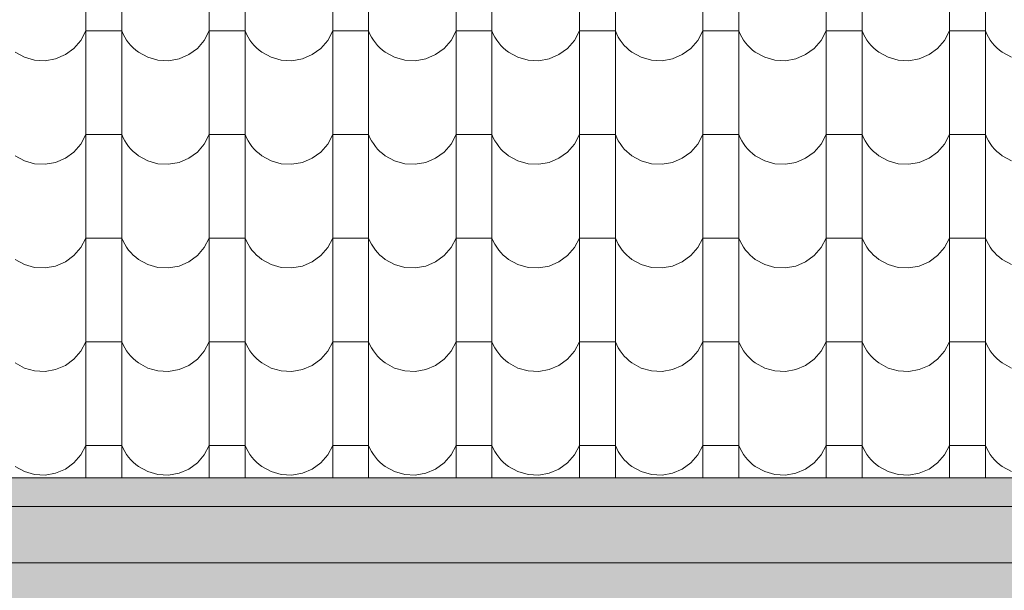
# Model space of a CAD drawing. Extents: x -547885 to -186295, y -25370 to 156194.
# Tile 242 of 256: x -363113 to -361796, y -18253 to -17490. Entities that reach past the tile are written whole.
import ezdxf

# ---------------------------------------------------------------- set-up
doc = ezdxf.new("R2010")
doc.units = 0
doc.header["$MEASUREMENT"] = 0
doc.linetypes.add('Dashed', pattern=[564.444447, 282.222223, -282.222223])
for name, color, linetype, lineweight, true_color in [('arch wypelnienia_Nr_Pióra__102', 7, 'Continuous', 9, 0xb4b4b4), ('arch wypelnienia_Nr_Pióra__2', 7, 'Continuous', 13, 0x7f7f7f), ('arch wypelnienia_Nr_Pióra__81', 7, 'Continuous', 13, 0x6a6a6a)]:
    doc.layers.add(name, color=color, linetype=linetype, lineweight=lineweight, true_color=true_color)
doc.layers.add('INWENT KONST. DREWNIANA_Nr_Pióra__21', color=7, linetype='Continuous', lineweight=9)
doc.layers.add('INWENT RURY SPUSTOWE_Nr_Pióra__21', color=7, linetype='Continuous', lineweight=9)

# ---------------------------------------------------------------- blocks, each defined once
blk = doc.blocks.new('*X1053')
at = {"layer": 'arch wypelnienia_Nr_Pióra__102', "linetype": 'Continuous'}
for p, q in [((-363024, -17451), (-363024, -17589.5)), ((-362976, -17451), (-362976, -17589.5)), ((-362859, -17451), (-362859, -17589.5)), ((-362811, -17451), (-362811, -17589.5)), ((-362694, -17451), (-362694, -17589.5)), ((-362646, -17451), (-362646, -17589.5)), ((-362529, -17451), (-362529, -17589.5)), ((-362481, -17451), (-362481, -17589.5)), ((-362364, -17451), (-362364, -17589.5)), ((-362316, -17451), (-362316, -17589.5)), ((-362199, -17451), (-362199, -17589.5)), ((-362151, -17451), (-362151, -17589.5)), ((-362034, -17451), (-362034, -17589.5)), ((-361986, -17451), (-361986, -17589.5)), ((-361869, -17451), (-361869, -17589.5)), ((-361821, -17451), (-361821, -17589.5)), ((-363030.7, -17517.6), (-363024, -17505)), ((-363000, -17505), (-363024, -17505)), ((-362976, -17505), (-363000, -17505)), ((-362976, -17505), (-362974.2, -17509.2)), ((-362974.2, -17509.2), (-362972, -17513.2)), ((-362865.7, -17517.6), (-362859, -17505)), ((-362835, -17505), (-362859, -17505)), ((-362811, -17505), (-362835, -17505)), ((-362811, -17505), (-362809.2, -17509.2)), ((-362809.2, -17509.2), (-362807, -17513.2)), ((-362700.7, -17517.6), (-362694, -17505)), ((-362670, -17505), (-362694, -17505)), ((-362646, -17505), (-362670, -17505)), ((-362646, -17505), (-362644.2, -17509.2)), ((-362644.2, -17509.2), (-362642, -17513.2)), ((-362535.7, -17517.6), (-362529, -17505)), ((-362505, -17505), (-362529, -17505)), ((-362481, -17505), (-362505, -17505)), ((-362481, -17505), (-362479.2, -17509.2)), ((-362479.2, -17509.2), (-362477, -17513.2)), ((-362370.7, -17517.6), (-362364, -17505)), ((-362340, -17505), (-362364, -17505)), ((-362316, -17505), (-362340, -17505)), ((-362316, -17505), (-362314.2, -17509.2)), ((-362314.2, -17509.2), (-362312, -17513.2)), ((-362205.7, -17517.6), (-362199, -17505)), ((-362175, -17505), (-362199, -17505)), ((-362151, -17505), (-362175, -17505)), ((-362151, -17505), (-362149.2, -17509.2)), ((-362149.2, -17509.2), (-362147, -17513.2)), ((-362040.7, -17517.6), (-362034, -17505)), ((-362010, -17505), (-362034, -17505)), ((-361986, -17505), (-362010, -17505)), ((-361986, -17505), (-361984.2, -17509.2)), ((-361984.2, -17509.2), (-361982, -17513.2)), ((-361875.7, -17517.6), (-361869, -17505)), ((-361845, -17505), (-361869, -17505)), ((-361821, -17505), (-361845, -17505)), ((-361821, -17505), (-361819.2, -17509.2)), ((-361819.2, -17509.2), (-361817, -17513.2)), ((-363040, -17528.3), (-363030.7, -17517.6)), ((-362972, -17513.2), (-362969.6, -17517.1)), ((-362969.6, -17517.1), (-362966.9, -17520.8)), ((-362966.9, -17520.8), (-362964, -17524.3)), ((-362964, -17524.3), (-362960.8, -17527.5)), ((-362875, -17528.3), (-362865.7, -17517.6)), ((-362807, -17513.2), (-362804.6, -17517.1)), ((-362804.6, -17517.1), (-362801.9, -17520.8)), ((-362801.9, -17520.8), (-362799, -17524.3)), ((-362799, -17524.3), (-362795.8, -17527.5)), ((-362710, -17528.3), (-362700.7, -17517.6)), ((-362642, -17513.2), (-362639.6, -17517.1)), ((-362639.6, -17517.1), (-362636.9, -17520.8)), ((-362636.9, -17520.8), (-362634, -17524.3)), ((-362634, -17524.3), (-362630.8, -17527.5)), ((-362545, -17528.3), (-362535.7, -17517.6)), ((-362477, -17513.2), (-362474.6, -17517.1)), ((-362474.6, -17517.1), (-362471.9, -17520.8)), ((-362471.9, -17520.8), (-362469, -17524.3)), ((-362469, -17524.3), (-362465.8, -17527.5)), ((-362380, -17528.3), (-362370.7, -17517.6)), ((-362312, -17513.2), (-362309.6, -17517.1)), ((-362309.6, -17517.1), (-362306.9, -17520.8)), ((-362306.9, -17520.8), (-362304, -17524.3)), ((-362304, -17524.3), (-362300.8, -17527.5)), ((-362215, -17528.3), (-362205.7, -17517.6)), ((-362147, -17513.2), (-362144.6, -17517.1)), ((-362144.6, -17517.1), (-362141.9, -17520.8)), ((-362141.9, -17520.8), (-362139, -17524.3)), ((-362139, -17524.3), (-362135.8, -17527.5)), ((-362050, -17528.3), (-362040.7, -17517.6)), ((-361982, -17513.2), (-361979.6, -17517.1)), ((-361979.6, -17517.1), (-361976.9, -17520.8)), ((-361976.9, -17520.8), (-361974, -17524.3)), ((-361974, -17524.3), (-361970.8, -17527.5)), ((-361885, -17528.3), (-361875.7, -17517.6)), ((-361817, -17513.2), (-361814.6, -17517.1)), ((-361814.6, -17517.1), (-361811.9, -17520.8)), ((-361811.9, -17520.8), (-361809, -17524.3)), ((-361809, -17524.3), (-361805.8, -17527.5)), ((-363118.8, -17533.3), (-363106.3, -17540.1)), ((-363064.5, -17542.2), (-363051.5, -17536.6)), ((-363051.5, -17536.6), (-363040, -17528.3)), ((-362960.8, -17527.5), (-362957.4, -17530.5)), ((-362957.4, -17530.5), (-362953.8, -17533.3)), ((-362953.8, -17533.3), (-362941.3, -17540.1)), ((-362899.5, -17542.2), (-362886.5, -17536.6)), ((-362886.5, -17536.6), (-362875, -17528.3)), ((-362795.8, -17527.5), (-362792.4, -17530.5)), ((-362792.4, -17530.5), (-362788.8, -17533.3)), ((-362788.8, -17533.3), (-362776.3, -17540.1)), ((-362734.5, -17542.2), (-362721.5, -17536.6)), ((-362721.5, -17536.6), (-362710, -17528.3)), ((-362630.8, -17527.5), (-362627.4, -17530.5)), ((-362627.4, -17530.5), (-362623.8, -17533.3)), ((-362623.8, -17533.3), (-362611.3, -17540.1)), ((-362569.5, -17542.2), (-362556.5, -17536.6)), ((-362556.5, -17536.6), (-362545, -17528.3)), ((-362465.8, -17527.5), (-362462.4, -17530.5)), ((-362462.4, -17530.5), (-362458.8, -17533.3)), ((-362458.8, -17533.3), (-362446.3, -17540.1)), ((-362404.5, -17542.2), (-362391.5, -17536.6)), ((-362391.5, -17536.6), (-362380, -17528.3)), ((-362300.8, -17527.5), (-362297.4, -17530.5)), ((-362297.4, -17530.5), (-362293.8, -17533.3)), ((-362293.8, -17533.3), (-362281.3, -17540.1)), ((-362239.5, -17542.2), (-362226.5, -17536.6)), ((-362226.5, -17536.6), (-362215, -17528.3)), ((-362135.8, -17527.5), (-362132.4, -17530.5)), ((-362132.4, -17530.5), (-362128.8, -17533.3)), ((-362128.8, -17533.3), (-362116.3, -17540.1)), ((-362074.5, -17542.2), (-362061.5, -17536.6)), ((-362061.5, -17536.6), (-362050, -17528.3)), ((-361970.8, -17527.5), (-361967.4, -17530.5)), ((-361967.4, -17530.5), (-361963.8, -17533.3)), ((-361963.8, -17533.3), (-361951.3, -17540.1)), ((-361909.5, -17542.2), (-361896.5, -17536.6)), ((-361896.5, -17536.6), (-361885, -17528.3)), ((-361805.8, -17527.5), (-361802.4, -17530.5)), ((-361802.4, -17530.5), (-361798.8, -17533.3)), ((-361798.8, -17533.3), (-361786.3, -17540.1)), ((-363106.3, -17540.1), (-363092.7, -17544)), ((-363092.7, -17544), (-363078.5, -17544.7)), ((-363078.5, -17544.7), (-363064.5, -17542.2)), ((-362941.3, -17540.1), (-362927.7, -17544)), ((-362927.7, -17544), (-362913.5, -17544.7)), ((-362913.5, -17544.7), (-362899.5, -17542.2)), ((-362776.3, -17540.1), (-362762.7, -17544)), ((-362762.7, -17544), (-362748.5, -17544.7)), ((-362748.5, -17544.7), (-362734.5, -17542.2)), ((-362611.3, -17540.1), (-362597.7, -17544)), ((-362597.7, -17544), (-362583.5, -17544.7)), ((-362583.5, -17544.7), (-362569.5, -17542.2)), ((-362446.3, -17540.1), (-362432.7, -17544)), ((-362432.7, -17544), (-362418.5, -17544.7)), ((-362418.5, -17544.7), (-362404.5, -17542.2)), ((-362281.3, -17540.1), (-362267.7, -17544)), ((-362267.7, -17544), (-362253.5, -17544.7)), ((-362253.5, -17544.7), (-362239.5, -17542.2)), ((-362116.3, -17540.1), (-362102.7, -17544)), ((-362102.7, -17544), (-362088.5, -17544.7)), ((-362088.5, -17544.7), (-362074.5, -17542.2)), ((-361951.3, -17540.1), (-361937.7, -17544)), ((-361937.7, -17544), (-361923.5, -17544.7)), ((-361923.5, -17544.7), (-361909.5, -17542.2)), ((-363024, -17589.5), (-363024, -17728)), ((-362976, -17589.5), (-362976, -17728)), ((-362859, -17589.5), (-362859, -17728)), ((-362811, -17589.5), (-362811, -17728)), ((-362694, -17589.5), (-362694, -17728)), ((-362646, -17589.5), (-362646, -17728)), ((-362529, -17589.5), (-362529, -17728)), ((-362481, -17589.5), (-362481, -17728)), ((-362364, -17589.5), (-362364, -17728)), ((-362316, -17589.5), (-362316, -17728)), ((-362199, -17589.5), (-362199, -17728)), ((-362151, -17589.5), (-362151, -17728)), ((-362034, -17589.5), (-362034, -17728)), ((-361986, -17589.5), (-361986, -17728)), ((-361869, -17589.5), (-361869, -17728)), ((-361821, -17589.5), (-361821, -17728)), ((-363030.7, -17656.1), (-363024, -17643.5)), ((-363000, -17643.5), (-363024, -17643.5)), ((-362976, -17643.5), (-363000, -17643.5)), ((-362976, -17643.5), (-362974.2, -17647.7)), ((-362865.7, -17656.1), (-362859, -17643.5)), ((-362835, -17643.5), (-362859, -17643.5)), ((-362811, -17643.5), (-362835, -17643.5)), ((-362811, -17643.5), (-362809.2, -17647.7)), ((-362700.7, -17656.1), (-362694, -17643.5)), ((-362670, -17643.5), (-362694, -17643.5)), ((-362646, -17643.5), (-362670, -17643.5)), ((-362646, -17643.5), (-362644.2, -17647.7)), ((-362535.7, -17656.1), (-362529, -17643.5)), ((-362505, -17643.5), (-362529, -17643.5)), ((-362481, -17643.5), (-362505, -17643.5)), ((-362481, -17643.5), (-362479.2, -17647.7)), ((-362370.7, -17656.1), (-362364, -17643.5)), ((-362340, -17643.5), (-362364, -17643.5)), ((-362316, -17643.5), (-362340, -17643.5)), ((-362316, -17643.5), (-362314.2, -17647.7)), ((-362205.7, -17656.1), (-362199, -17643.5)), ((-362175, -17643.5), (-362199, -17643.5)), ((-362151, -17643.5), (-362175, -17643.5)), ((-362151, -17643.5), (-362149.2, -17647.7)), ((-362040.7, -17656.1), (-362034, -17643.5)), ((-362010, -17643.5), (-362034, -17643.5)), ((-361986, -17643.5), (-362010, -17643.5)), ((-361986, -17643.5), (-361984.2, -17647.7)), ((-361875.7, -17656.1), (-361869, -17643.5)), ((-361845, -17643.5), (-361869, -17643.5)), ((-361821, -17643.5), (-361845, -17643.5)), ((-361821, -17643.5), (-361819.2, -17647.7)), ((-363040, -17666.8), (-363030.7, -17656.1)), ((-362974.2, -17647.7), (-362972, -17651.7)), ((-362972, -17651.7), (-362969.6, -17655.6)), ((-362969.6, -17655.6), (-362966.9, -17659.3)), ((-362875, -17666.8), (-362865.7, -17656.1)), ((-362809.2, -17647.7), (-362807, -17651.7)), ((-362807, -17651.7), (-362804.6, -17655.6)), ((-362804.6, -17655.6), (-362801.9, -17659.3)), ((-362710, -17666.8), (-362700.7, -17656.1)), ((-362644.2, -17647.7), (-362642, -17651.7)), ((-362642, -17651.7), (-362639.6, -17655.6)), ((-362639.6, -17655.6), (-362636.9, -17659.3)), ((-362545, -17666.8), (-362535.7, -17656.1)), ((-362479.2, -17647.7), (-362477, -17651.7)), ((-362477, -17651.7), (-362474.6, -17655.6)), ((-362474.6, -17655.6), (-362471.9, -17659.3)), ((-362380, -17666.8), (-362370.7, -17656.1)), ((-362314.2, -17647.7), (-362312, -17651.7)), ((-362312, -17651.7), (-362309.6, -17655.6)), ((-362309.6, -17655.6), (-362306.9, -17659.3)), ((-362215, -17666.8), (-362205.7, -17656.1)), ((-362149.2, -17647.7), (-362147, -17651.7)), ((-362147, -17651.7), (-362144.6, -17655.6)), ((-362144.6, -17655.6), (-362141.9, -17659.3)), ((-362050, -17666.8), (-362040.7, -17656.1)), ((-361984.2, -17647.7), (-361982, -17651.7)), ((-361982, -17651.7), (-361979.6, -17655.6)), ((-361979.6, -17655.6), (-361976.9, -17659.3)), ((-361885, -17666.8), (-361875.7, -17656.1)), ((-361819.2, -17647.7), (-361817, -17651.7)), ((-361817, -17651.7), (-361814.6, -17655.6)), ((-361814.6, -17655.6), (-361811.9, -17659.3)), ((-363051.5, -17675.1), (-363040, -17666.8)), ((-362966.9, -17659.3), (-362964, -17662.8)), ((-362964, -17662.8), (-362960.8, -17666)), ((-362960.8, -17666), (-362957.4, -17669)), ((-362957.4, -17669), (-362953.8, -17671.8)), ((-362886.5, -17675.1), (-362875, -17666.8)), ((-362801.9, -17659.3), (-362799, -17662.8)), ((-362799, -17662.8), (-362795.8, -17666)), ((-362795.8, -17666), (-362792.4, -17669)), ((-362792.4, -17669), (-362788.8, -17671.8)), ((-362721.5, -17675.1), (-362710, -17666.8)), ((-362636.9, -17659.3), (-362634, -17662.8)), ((-362634, -17662.8), (-362630.8, -17666)), ((-362630.8, -17666), (-362627.4, -17669)), ((-362627.4, -17669), (-362623.8, -17671.8)), ((-362556.5, -17675.1), (-362545, -17666.8)), ((-362471.9, -17659.3), (-362469, -17662.8)), ((-362469, -17662.8), (-362465.8, -17666)), ((-362465.8, -17666), (-362462.4, -17669)), ((-362462.4, -17669), (-362458.8, -17671.8)), ((-362391.5, -17675.1), (-362380, -17666.8)), ((-362306.9, -17659.3), (-362304, -17662.8)), ((-362304, -17662.8), (-362300.8, -17666)), ((-362300.8, -17666), (-362297.4, -17669)), ((-362297.4, -17669), (-362293.8, -17671.8)), ((-362226.5, -17675.1), (-362215, -17666.8)), ((-362141.9, -17659.3), (-362139, -17662.8)), ((-362139, -17662.8), (-362135.8, -17666)), ((-362135.8, -17666), (-362132.4, -17669)), ((-362132.4, -17669), (-362128.8, -17671.8)), ((-362061.5, -17675.1), (-362050, -17666.8)), ((-361976.9, -17659.3), (-361974, -17662.8)), ((-361974, -17662.8), (-361970.8, -17666)), ((-361970.8, -17666), (-361967.4, -17669)), ((-361967.4, -17669), (-361963.8, -17671.8)), ((-361896.5, -17675.1), (-361885, -17666.8)), ((-361811.9, -17659.3), (-361809, -17662.8)), ((-361809, -17662.8), (-361805.8, -17666)), ((-361805.8, -17666), (-361802.4, -17669)), ((-361802.4, -17669), (-361798.8, -17671.8)), ((-363118.8, -17671.8), (-363106.3, -17678.6)), ((-363106.3, -17678.6), (-363092.7, -17682.5)), ((-363092.7, -17682.5), (-363078.5, -17683.2)), ((-363078.5, -17683.2), (-363064.5, -17680.7)), ((-363064.5, -17680.7), (-363051.5, -17675.1)), ((-362953.8, -17671.8), (-362941.3, -17678.6)), ((-362941.3, -17678.6), (-362927.7, -17682.5)), ((-362927.7, -17682.5), (-362913.5, -17683.2)), ((-362913.5, -17683.2), (-362899.5, -17680.7)), ((-362899.5, -17680.7), (-362886.5, -17675.1)), ((-362788.8, -17671.8), (-362776.3, -17678.6)), ((-362776.3, -17678.6), (-362762.7, -17682.5)), ((-362762.7, -17682.5), (-362748.5, -17683.2)), ((-362748.5, -17683.2), (-362734.5, -17680.7)), ((-362734.5, -17680.7), (-362721.5, -17675.1)), ((-362623.8, -17671.8), (-362611.3, -17678.6)), ((-362611.3, -17678.6), (-362597.7, -17682.5)), ((-362597.7, -17682.5), (-362583.5, -17683.2)), ((-362583.5, -17683.2), (-362569.5, -17680.7)), ((-362569.5, -17680.7), (-362556.5, -17675.1)), ((-362458.8, -17671.8), (-362446.3, -17678.6)), ((-362446.3, -17678.6), (-362432.7, -17682.5)), ((-362432.7, -17682.5), (-362418.5, -17683.2)), ((-362418.5, -17683.2), (-362404.5, -17680.7)), ((-362404.5, -17680.7), (-362391.5, -17675.1)), ((-362293.8, -17671.8), (-362281.3, -17678.6)), ((-362281.3, -17678.6), (-362267.7, -17682.5)), ((-362267.7, -17682.5), (-362253.5, -17683.2)), ((-362253.5, -17683.2), (-362239.5, -17680.7)), ((-362239.5, -17680.7), (-362226.5, -17675.1)), ((-362128.8, -17671.8), (-362116.3, -17678.6)), ((-362116.3, -17678.6), (-362102.7, -17682.5)), ((-362102.7, -17682.5), (-362088.5, -17683.2)), ((-362088.5, -17683.2), (-362074.5, -17680.7)), ((-362074.5, -17680.7), (-362061.5, -17675.1)), ((-361963.8, -17671.8), (-361951.3, -17678.6)), ((-361951.3, -17678.6), (-361937.7, -17682.5)), ((-361937.7, -17682.5), (-361923.5, -17683.2)), ((-361923.5, -17683.2), (-361909.5, -17680.7)), ((-361909.5, -17680.7), (-361896.5, -17675.1)), ((-361798.8, -17671.8), (-361786.3, -17678.6)), ((-363024, -17728), (-363024, -17866.5)), ((-362976, -17728), (-362976, -17866.5)), ((-362859, -17728), (-362859, -17866.5)), ((-362811, -17728), (-362811, -17866.5)), ((-362694, -17728), (-362694, -17866.5)), ((-362646, -17728), (-362646, -17866.5)), ((-362529, -17728), (-362529, -17866.5)), ((-362481, -17728), (-362481, -17866.5)), ((-362364, -17728), (-362364, -17866.5)), ((-362316, -17728), (-362316, -17866.5)), ((-362199, -17728), (-362199, -17866.5)), ((-362151, -17728), (-362151, -17866.5)), ((-362034, -17728), (-362034, -17866.5)), ((-361986, -17728), (-361986, -17866.5)), ((-361869, -17728), (-361869, -17866.5)), ((-361821, -17728), (-361821, -17866.5)), ((-363030.7, -17794.6), (-363024, -17782)), ((-363000, -17782), (-363024, -17782)), ((-362976, -17782), (-363000, -17782)), ((-362976, -17782), (-362974.2, -17786.2)), ((-362974.2, -17786.2), (-362972, -17790.2)), ((-362865.7, -17794.6), (-362859, -17782)), ((-362835, -17782), (-362859, -17782)), ((-362811, -17782), (-362835, -17782)), ((-362811, -17782), (-362809.2, -17786.2)), ((-362809.2, -17786.2), (-362807, -17790.2)), ((-362700.7, -17794.6), (-362694, -17782)), ((-362670, -17782), (-362694, -17782)), ((-362646, -17782), (-362670, -17782)), ((-362646, -17782), (-362644.2, -17786.2)), ((-362644.2, -17786.2), (-362642, -17790.2)), ((-362535.7, -17794.6), (-362529, -17782)), ((-362505, -17782), (-362529, -17782)), ((-362481, -17782), (-362505, -17782)), ((-362481, -17782), (-362479.2, -17786.2)), ((-362479.2, -17786.2), (-362477, -17790.2)), ((-362370.7, -17794.6), (-362364, -17782)), ((-362340, -17782), (-362364, -17782)), ((-362316, -17782), (-362340, -17782)), ((-362316, -17782), (-362314.2, -17786.2)), ((-362314.2, -17786.2), (-362312, -17790.2)), ((-362205.7, -17794.6), (-362199, -17782)), ((-362175, -17782), (-362199, -17782)), ((-362151, -17782), (-362175, -17782)), ((-362151, -17782), (-362149.2, -17786.2)), ((-362149.2, -17786.2), (-362147, -17790.2)), ((-362040.7, -17794.6), (-362034, -17782)), ((-362010, -17782), (-362034, -17782)), ((-361986, -17782), (-362010, -17782)), ((-361986, -17782), (-361984.2, -17786.2)), ((-361984.2, -17786.2), (-361982, -17790.2)), ((-361875.7, -17794.6), (-361869, -17782)), ((-361845, -17782), (-361869, -17782)), ((-361821, -17782), (-361845, -17782)), ((-361821, -17782), (-361819.2, -17786.2)), ((-361819.2, -17786.2), (-361817, -17790.2)), ((-363040, -17805.3), (-363030.7, -17794.6)), ((-362972, -17790.2), (-362969.6, -17794.1)), ((-362969.6, -17794.1), (-362966.9, -17797.8)), ((-362966.9, -17797.8), (-362964, -17801.3)), ((-362964, -17801.3), (-362960.8, -17804.5)), ((-362875, -17805.3), (-362865.7, -17794.6)), ((-362807, -17790.2), (-362804.6, -17794.1)), ((-362804.6, -17794.1), (-362801.9, -17797.8)), ((-362801.9, -17797.8), (-362799, -17801.3)), ((-362799, -17801.3), (-362795.8, -17804.5)), ((-362710, -17805.3), (-362700.7, -17794.6)), ((-362642, -17790.2), (-362639.6, -17794.1)), ((-362639.6, -17794.1), (-362636.9, -17797.8)), ((-362636.9, -17797.8), (-362634, -17801.3)), ((-362634, -17801.3), (-362630.8, -17804.5)), ((-362545, -17805.3), (-362535.7, -17794.6)), ((-362477, -17790.2), (-362474.6, -17794.1)), ((-362474.6, -17794.1), (-362471.9, -17797.8)), ((-362471.9, -17797.8), (-362469, -17801.3)), ((-362469, -17801.3), (-362465.8, -17804.5)), ((-362380, -17805.3), (-362370.7, -17794.6)), ((-362312, -17790.2), (-362309.6, -17794.1)), ((-362309.6, -17794.1), (-362306.9, -17797.8)), ((-362306.9, -17797.8), (-362304, -17801.3)), ((-362304, -17801.3), (-362300.8, -17804.5)), ((-362215, -17805.3), (-362205.7, -17794.6)), ((-362147, -17790.2), (-362144.6, -17794.1)), ((-362144.6, -17794.1), (-362141.9, -17797.8)), ((-362141.9, -17797.8), (-362139, -17801.3)), ((-362139, -17801.3), (-362135.8, -17804.5)), ((-362050, -17805.3), (-362040.7, -17794.6)), ((-361982, -17790.2), (-361979.6, -17794.1)), ((-361979.6, -17794.1), (-361976.9, -17797.8)), ((-361976.9, -17797.8), (-361974, -17801.3)), ((-361974, -17801.3), (-361970.8, -17804.5)), ((-361885, -17805.3), (-361875.7, -17794.6)), ((-361817, -17790.2), (-361814.6, -17794.1)), ((-361814.6, -17794.1), (-361811.9, -17797.8)), ((-361811.9, -17797.8), (-361809, -17801.3)), ((-361809, -17801.3), (-361805.8, -17804.5)), ((-363118.8, -17810.3), (-363106.3, -17817.1)), ((-363064.5, -17819.2), (-363051.5, -17813.6)), ((-363051.5, -17813.6), (-363040, -17805.3)), ((-362960.8, -17804.5), (-362957.4, -17807.5)), ((-362957.4, -17807.5), (-362953.8, -17810.3)), ((-362953.8, -17810.3), (-362941.3, -17817.1)), ((-362899.5, -17819.2), (-362886.5, -17813.6)), ((-362886.5, -17813.6), (-362875, -17805.3)), ((-362795.8, -17804.5), (-362792.4, -17807.5)), ((-362792.4, -17807.5), (-362788.8, -17810.3)), ((-362788.8, -17810.3), (-362776.3, -17817.1)), ((-362734.5, -17819.2), (-362721.5, -17813.6)), ((-362721.5, -17813.6), (-362710, -17805.3)), ((-362630.8, -17804.5), (-362627.4, -17807.5)), ((-362627.4, -17807.5), (-362623.8, -17810.3)), ((-362623.8, -17810.3), (-362611.3, -17817.1)), ((-362569.5, -17819.2), (-362556.5, -17813.6)), ((-362556.5, -17813.6), (-362545, -17805.3)), ((-362465.8, -17804.5), (-362462.4, -17807.5)), ((-362462.4, -17807.5), (-362458.8, -17810.3)), ((-362458.8, -17810.3), (-362446.3, -17817.1)), ((-362404.5, -17819.2), (-362391.5, -17813.6)), ((-362391.5, -17813.6), (-362380, -17805.3)), ((-362300.8, -17804.5), (-362297.4, -17807.5)), ((-362297.4, -17807.5), (-362293.8, -17810.3)), ((-362293.8, -17810.3), (-362281.3, -17817.1)), ((-362239.5, -17819.2), (-362226.5, -17813.6)), ((-362226.5, -17813.6), (-362215, -17805.3)), ((-362135.8, -17804.5), (-362132.4, -17807.5)), ((-362132.4, -17807.5), (-362128.8, -17810.3)), ((-362128.8, -17810.3), (-362116.3, -17817.1)), ((-362074.5, -17819.2), (-362061.5, -17813.6)), ((-362061.5, -17813.6), (-362050, -17805.3)), ((-361970.8, -17804.5), (-361967.4, -17807.5)), ((-361967.4, -17807.5), (-361963.8, -17810.3)), ((-361963.8, -17810.3), (-361951.3, -17817.1)), ((-361909.5, -17819.2), (-361896.5, -17813.6)), ((-361896.5, -17813.6), (-361885, -17805.3)), ((-361805.8, -17804.5), (-361802.4, -17807.5)), ((-361802.4, -17807.5), (-361798.8, -17810.3)), ((-361798.8, -17810.3), (-361786.3, -17817.1)), ((-363106.3, -17817.1), (-363092.7, -17821)), ((-363092.7, -17821), (-363078.5, -17821.7)), ((-363078.5, -17821.7), (-363064.5, -17819.2)), ((-362941.3, -17817.1), (-362927.7, -17821)), ((-362927.7, -17821), (-362913.5, -17821.7)), ((-362913.5, -17821.7), (-362899.5, -17819.2)), ((-362776.3, -17817.1), (-362762.7, -17821)), ((-362762.7, -17821), (-362748.5, -17821.7)), ((-362748.5, -17821.7), (-362734.5, -17819.2)), ((-362611.3, -17817.1), (-362597.7, -17821)), ((-362597.7, -17821), (-362583.5, -17821.7)), ((-362583.5, -17821.7), (-362569.5, -17819.2)), ((-362446.3, -17817.1), (-362432.7, -17821)), ((-362432.7, -17821), (-362418.5, -17821.7)), ((-362418.5, -17821.7), (-362404.5, -17819.2)), ((-362281.3, -17817.1), (-362267.7, -17821)), ((-362267.7, -17821), (-362253.5, -17821.7)), ((-362253.5, -17821.7), (-362239.5, -17819.2)), ((-362116.3, -17817.1), (-362102.7, -17821)), ((-362102.7, -17821), (-362088.5, -17821.7)), ((-362088.5, -17821.7), (-362074.5, -17819.2)), ((-361951.3, -17817.1), (-361937.7, -17821)), ((-361937.7, -17821), (-361923.5, -17821.7)), ((-361923.5, -17821.7), (-361909.5, -17819.2)), ((-363024, -17866.5), (-363024, -18005)), ((-362976, -17866.5), (-362976, -18005)), ((-362859, -17866.5), (-362859, -18005)), ((-362811, -17866.5), (-362811, -18005)), ((-362694, -17866.5), (-362694, -18005)), ((-362646, -17866.5), (-362646, -18005)), ((-362529, -17866.5), (-362529, -18005)), ((-362481, -17866.5), (-362481, -18005)), ((-362364, -17866.5), (-362364, -18005)), ((-362316, -17866.5), (-362316, -18005)), ((-362199, -17866.5), (-362199, -18005)), ((-362151, -17866.5), (-362151, -18005)), ((-362034, -17866.5), (-362034, -18005)), ((-361986, -17866.5), (-361986, -18005)), ((-361869, -17866.5), (-361869, -18005)), ((-361821, -17866.5), (-361821, -18005)), ((-363030.7, -17933.1), (-363024, -17920.5)), ((-363000, -17920.5), (-363024, -17920.5)), ((-362976, -17920.5), (-363000, -17920.5)), ((-362976, -17920.5), (-362974.2, -17924.7)), ((-362865.7, -17933.1), (-362859, -17920.5)), ((-362835, -17920.5), (-362859, -17920.5)), ((-362811, -17920.5), (-362835, -17920.5)), ((-362811, -17920.5), (-362809.2, -17924.7)), ((-362700.7, -17933.1), (-362694, -17920.5)), ((-362670, -17920.5), (-362694, -17920.5)), ((-362646, -17920.5), (-362670, -17920.5)), ((-362646, -17920.5), (-362644.2, -17924.7)), ((-362535.7, -17933.1), (-362529, -17920.5)), ((-362505, -17920.5), (-362529, -17920.5)), ((-362481, -17920.5), (-362505, -17920.5)), ((-362481, -17920.5), (-362479.2, -17924.7)), ((-362370.7, -17933.1), (-362364, -17920.5)), ((-362340, -17920.5), (-362364, -17920.5)), ((-362316, -17920.5), (-362340, -17920.5)), ((-362316, -17920.5), (-362314.2, -17924.7)), ((-362205.7, -17933.1), (-362199, -17920.5)), ((-362175, -17920.5), (-362199, -17920.5)), ((-362151, -17920.5), (-362175, -17920.5)), ((-362151, -17920.5), (-362149.2, -17924.7)), ((-362040.7, -17933.1), (-362034, -17920.5)), ((-362010, -17920.5), (-362034, -17920.5)), ((-361986, -17920.5), (-362010, -17920.5)), ((-361986, -17920.5), (-361984.2, -17924.7)), ((-361875.7, -17933.1), (-361869, -17920.5)), ((-361845, -17920.5), (-361869, -17920.5)), ((-361821, -17920.5), (-361845, -17920.5)), ((-361821, -17920.5), (-361819.2, -17924.7)), ((-363040, -17943.8), (-363030.7, -17933.1)), ((-362974.2, -17924.7), (-362972, -17928.7)), ((-362972, -17928.7), (-362969.6, -17932.6)), ((-362969.6, -17932.6), (-362966.9, -17936.3)), ((-362875, -17943.8), (-362865.7, -17933.1)), ((-362809.2, -17924.7), (-362807, -17928.7)), ((-362807, -17928.7), (-362804.6, -17932.6)), ((-362804.6, -17932.6), (-362801.9, -17936.3)), ((-362710, -17943.8), (-362700.7, -17933.1)), ((-362644.2, -17924.7), (-362642, -17928.7)), ((-362642, -17928.7), (-362639.6, -17932.6)), ((-362639.6, -17932.6), (-362636.9, -17936.3)), ((-362545, -17943.8), (-362535.7, -17933.1)), ((-362479.2, -17924.7), (-362477, -17928.7)), ((-362477, -17928.7), (-362474.6, -17932.6)), ((-362474.6, -17932.6), (-362471.9, -17936.3)), ((-362380, -17943.8), (-362370.7, -17933.1)), ((-362314.2, -17924.7), (-362312, -17928.7)), ((-362312, -17928.7), (-362309.6, -17932.6)), ((-362309.6, -17932.6), (-362306.9, -17936.3)), ((-362215, -17943.8), (-362205.7, -17933.1)), ((-362149.2, -17924.7), (-362147, -17928.7)), ((-362147, -17928.7), (-362144.6, -17932.6)), ((-362144.6, -17932.6), (-362141.9, -17936.3)), ((-362050, -17943.8), (-362040.7, -17933.1)), ((-361984.2, -17924.7), (-361982, -17928.7)), ((-361982, -17928.7), (-361979.6, -17932.6)), ((-361979.6, -17932.6), (-361976.9, -17936.3)), ((-361885, -17943.8), (-361875.7, -17933.1)), ((-361819.2, -17924.7), (-361817, -17928.7)), ((-361817, -17928.7), (-361814.6, -17932.6)), ((-361814.6, -17932.6), (-361811.9, -17936.3)), ((-363051.5, -17952.1), (-363040, -17943.8)), ((-362966.9, -17936.3), (-362964, -17939.8)), ((-362964, -17939.8), (-362960.8, -17943)), ((-362960.8, -17943), (-362957.4, -17946)), ((-362957.4, -17946), (-362953.8, -17948.8)), ((-362886.5, -17952.1), (-362875, -17943.8)), ((-362801.9, -17936.3), (-362799, -17939.8)), ((-362799, -17939.8), (-362795.8, -17943)), ((-362795.8, -17943), (-362792.4, -17946)), ((-362792.4, -17946), (-362788.8, -17948.8)), ((-362721.5, -17952.1), (-362710, -17943.8)), ((-362636.9, -17936.3), (-362634, -17939.8)), ((-362634, -17939.8), (-362630.8, -17943)), ((-362630.8, -17943), (-362627.4, -17946)), ((-362627.4, -17946), (-362623.8, -17948.8)), ((-362556.5, -17952.1), (-362545, -17943.8)), ((-362471.9, -17936.3), (-362469, -17939.8)), ((-362469, -17939.8), (-362465.8, -17943)), ((-362465.8, -17943), (-362462.4, -17946)), ((-362462.4, -17946), (-362458.8, -17948.8)), ((-362391.5, -17952.1), (-362380, -17943.8)), ((-362306.9, -17936.3), (-362304, -17939.8)), ((-362304, -17939.8), (-362300.8, -17943)), ((-362300.8, -17943), (-362297.4, -17946)), ((-362297.4, -17946), (-362293.8, -17948.8)), ((-362226.5, -17952.1), (-362215, -17943.8)), ((-362141.9, -17936.3), (-362139, -17939.8)), ((-362139, -17939.8), (-362135.8, -17943)), ((-362135.8, -17943), (-362132.4, -17946)), ((-362132.4, -17946), (-362128.8, -17948.8)), ((-362061.5, -17952.1), (-362050, -17943.8)), ((-361976.9, -17936.3), (-361974, -17939.8)), ((-361974, -17939.8), (-361970.8, -17943)), ((-361970.8, -17943), (-361967.4, -17946)), ((-361967.4, -17946), (-361963.8, -17948.8)), ((-361896.5, -17952.1), (-361885, -17943.8)), ((-361811.9, -17936.3), (-361809, -17939.8)), ((-361809, -17939.8), (-361805.8, -17943)), ((-361805.8, -17943), (-361802.4, -17946)), ((-361802.4, -17946), (-361798.8, -17948.8)), ((-363118.8, -17948.8), (-363106.3, -17955.6)), ((-363106.3, -17955.6), (-363092.7, -17959.5)), ((-363092.7, -17959.5), (-363078.5, -17960.2)), ((-363078.5, -17960.2), (-363064.5, -17957.7)), ((-363064.5, -17957.7), (-363051.5, -17952.1)), ((-362953.8, -17948.8), (-362941.3, -17955.6)), ((-362941.3, -17955.6), (-362927.7, -17959.5)), ((-362927.7, -17959.5), (-362913.5, -17960.2)), ((-362913.5, -17960.2), (-362899.5, -17957.7)), ((-362899.5, -17957.7), (-362886.5, -17952.1)), ((-362788.8, -17948.8), (-362776.3, -17955.6)), ((-362776.3, -17955.6), (-362762.7, -17959.5)), ((-362762.7, -17959.5), (-362748.5, -17960.2)), ((-362748.5, -17960.2), (-362734.5, -17957.7)), ((-362734.5, -17957.7), (-362721.5, -17952.1)), ((-362623.8, -17948.8), (-362611.3, -17955.6)), ((-362611.3, -17955.6), (-362597.7, -17959.5)), ((-362597.7, -17959.5), (-362583.5, -17960.2)), ((-362583.5, -17960.2), (-362569.5, -17957.7)), ((-362569.5, -17957.7), (-362556.5, -17952.1)), ((-362458.8, -17948.8), (-362446.3, -17955.6)), ((-362446.3, -17955.6), (-362432.7, -17959.5)), ((-362432.7, -17959.5), (-362418.5, -17960.2)), ((-362418.5, -17960.2), (-362404.5, -17957.7)), ((-362404.5, -17957.7), (-362391.5, -17952.1)), ((-362293.8, -17948.8), (-362281.3, -17955.6)), ((-362281.3, -17955.6), (-362267.7, -17959.5)), ((-362267.7, -17959.5), (-362253.5, -17960.2)), ((-362253.5, -17960.2), (-362239.5, -17957.7)), ((-362239.5, -17957.7), (-362226.5, -17952.1)), ((-362128.8, -17948.8), (-362116.3, -17955.6)), ((-362116.3, -17955.6), (-362102.7, -17959.5)), ((-362102.7, -17959.5), (-362088.5, -17960.2)), ((-362088.5, -17960.2), (-362074.5, -17957.7)), ((-362074.5, -17957.7), (-362061.5, -17952.1)), ((-361963.8, -17948.8), (-361951.3, -17955.6)), ((-361951.3, -17955.6), (-361937.7, -17959.5)), ((-361937.7, -17959.5), (-361923.5, -17960.2)), ((-361923.5, -17960.2), (-361909.5, -17957.7)), ((-361909.5, -17957.7), (-361896.5, -17952.1)), ((-361798.8, -17948.8), (-361786.3, -17955.6)), ((-363024, -18005), (-363024, -18102.4)), ((-362976, -18005), (-362976, -18102.4)), ((-362859, -18005), (-362859, -18102.4)), ((-362811, -18005), (-362811, -18102.4)), ((-362694, -18005), (-362694, -18102.4)), ((-362646, -18005), (-362646, -18102.4)), ((-362529, -18005), (-362529, -18102.4)), ((-362481, -18005), (-362481, -18102.4)), ((-362364, -18005), (-362364, -18102.4)), ((-362316, -18005), (-362316, -18102.4)), ((-362199, -18005), (-362199, -18102.4)), ((-362151, -18005), (-362151, -18102.4)), ((-362034, -18005), (-362034, -18102.4)), ((-361986, -18005), (-361986, -18102.4)), ((-361869, -18005), (-361869, -18102.4)), ((-361821, -18005), (-361821, -18102.4)), ((-363030.7, -18071.6), (-363024, -18059)), ((-363000, -18059), (-363024, -18059)), ((-362976, -18059), (-363000, -18059)), ((-362976, -18059), (-362974.2, -18063.2)), ((-362974.2, -18063.2), (-362972, -18067.2)), ((-362865.7, -18071.6), (-362859, -18059)), ((-362835, -18059), (-362859, -18059)), ((-362811, -18059), (-362835, -18059)), ((-362811, -18059), (-362809.2, -18063.2)), ((-362809.2, -18063.2), (-362807, -18067.2)), ((-362700.7, -18071.6), (-362694, -18059)), ((-362670, -18059), (-362694, -18059)), ((-362646, -18059), (-362670, -18059)), ((-362646, -18059), (-362644.2, -18063.2)), ((-362644.2, -18063.2), (-362642, -18067.2)), ((-362535.7, -18071.6), (-362529, -18059)), ((-362505, -18059), (-362529, -18059)), ((-362481, -18059), (-362505, -18059)), ((-362481, -18059), (-362479.2, -18063.2)), ((-362479.2, -18063.2), (-362477, -18067.2)), ((-362370.7, -18071.6), (-362364, -18059)), ((-362340, -18059), (-362364, -18059)), ((-362316, -18059), (-362340, -18059)), ((-362316, -18059), (-362314.2, -18063.2)), ((-362314.2, -18063.2), (-362312, -18067.2)), ((-362205.7, -18071.6), (-362199, -18059)), ((-362175, -18059), (-362199, -18059)), ((-362151, -18059), (-362175, -18059)), ((-362151, -18059), (-362149.2, -18063.2)), ((-362149.2, -18063.2), (-362147, -18067.2)), ((-362040.7, -18071.6), (-362034, -18059)), ((-362010, -18059), (-362034, -18059)), ((-361986, -18059), (-362010, -18059)), ((-361986, -18059), (-361984.2, -18063.2)), ((-361984.2, -18063.2), (-361982, -18067.2)), ((-361875.7, -18071.6), (-361869, -18059)), ((-361845, -18059), (-361869, -18059)), ((-361821, -18059), (-361845, -18059)), ((-361821, -18059), (-361819.2, -18063.2)), ((-361819.2, -18063.2), (-361817, -18067.2)), ((-363040, -18082.3), (-363030.7, -18071.6)), ((-362972, -18067.2), (-362969.6, -18071.1)), ((-362969.6, -18071.1), (-362966.9, -18074.8)), ((-362966.9, -18074.8), (-362964, -18078.3)), ((-362964, -18078.3), (-362960.8, -18081.5)), ((-362875, -18082.3), (-362865.7, -18071.6)), ((-362807, -18067.2), (-362804.6, -18071.1)), ((-362804.6, -18071.1), (-362801.9, -18074.8)), ((-362801.9, -18074.8), (-362799, -18078.3)), ((-362799, -18078.3), (-362795.8, -18081.5)), ((-362710, -18082.3), (-362700.7, -18071.6)), ((-362642, -18067.2), (-362639.6, -18071.1)), ((-362639.6, -18071.1), (-362636.9, -18074.8)), ((-362636.9, -18074.8), (-362634, -18078.3)), ((-362634, -18078.3), (-362630.8, -18081.5)), ((-362545, -18082.3), (-362535.7, -18071.6)), ((-362477, -18067.2), (-362474.6, -18071.1)), ((-362474.6, -18071.1), (-362471.9, -18074.8)), ((-362471.9, -18074.8), (-362469, -18078.3)), ((-362469, -18078.3), (-362465.8, -18081.5)), ((-362380, -18082.3), (-362370.7, -18071.6)), ((-362312, -18067.2), (-362309.6, -18071.1)), ((-362309.6, -18071.1), (-362306.9, -18074.8)), ((-362306.9, -18074.8), (-362304, -18078.3)), ((-362304, -18078.3), (-362300.8, -18081.5)), ((-362215, -18082.3), (-362205.7, -18071.6)), ((-362147, -18067.2), (-362144.6, -18071.1)), ((-362144.6, -18071.1), (-362141.9, -18074.8)), ((-362141.9, -18074.8), (-362139, -18078.3)), ((-362139, -18078.3), (-362135.8, -18081.5)), ((-362050, -18082.3), (-362040.7, -18071.6)), ((-361982, -18067.2), (-361979.6, -18071.1)), ((-361979.6, -18071.1), (-361976.9, -18074.8)), ((-361976.9, -18074.8), (-361974, -18078.3)), ((-361974, -18078.3), (-361970.8, -18081.5)), ((-361885, -18082.3), (-361875.7, -18071.6)), ((-361817, -18067.2), (-361814.6, -18071.1)), ((-361814.6, -18071.1), (-361811.9, -18074.8)), ((-361811.9, -18074.8), (-361809, -18078.3)), ((-361809, -18078.3), (-361805.8, -18081.5)), ((-363118.8, -18087.3), (-363106.3, -18094.1)), ((-363064.5, -18096.2), (-363051.5, -18090.6)), ((-363051.5, -18090.6), (-363040, -18082.3)), ((-362960.8, -18081.5), (-362957.4, -18084.5)), ((-362957.4, -18084.5), (-362953.8, -18087.3)), ((-362953.8, -18087.3), (-362941.3, -18094.1)), ((-362899.5, -18096.2), (-362886.5, -18090.6)), ((-362886.5, -18090.6), (-362875, -18082.3)), ((-362795.8, -18081.5), (-362792.4, -18084.5)), ((-362792.4, -18084.5), (-362788.8, -18087.3)), ((-362788.8, -18087.3), (-362776.3, -18094.1)), ((-362734.5, -18096.2), (-362721.5, -18090.6)), ((-362721.5, -18090.6), (-362710, -18082.3)), ((-362630.8, -18081.5), (-362627.4, -18084.5)), ((-362627.4, -18084.5), (-362623.8, -18087.3)), ((-362623.8, -18087.3), (-362611.3, -18094.1)), ((-362569.5, -18096.2), (-362556.5, -18090.6)), ((-362556.5, -18090.6), (-362545, -18082.3)), ((-362465.8, -18081.5), (-362462.4, -18084.5)), ((-362462.4, -18084.5), (-362458.8, -18087.3)), ((-362458.8, -18087.3), (-362446.3, -18094.1)), ((-362404.5, -18096.2), (-362391.5, -18090.6)), ((-362391.5, -18090.6), (-362380, -18082.3)), ((-362300.8, -18081.5), (-362297.4, -18084.5)), ((-362297.4, -18084.5), (-362293.8, -18087.3)), ((-362293.8, -18087.3), (-362281.3, -18094.1)), ((-362239.5, -18096.2), (-362226.5, -18090.6)), ((-362226.5, -18090.6), (-362215, -18082.3)), ((-362135.8, -18081.5), (-362132.4, -18084.5)), ((-362132.4, -18084.5), (-362128.8, -18087.3)), ((-362128.8, -18087.3), (-362116.3, -18094.1)), ((-362074.5, -18096.2), (-362061.5, -18090.6)), ((-362061.5, -18090.6), (-362050, -18082.3)), ((-361970.8, -18081.5), (-361967.4, -18084.5)), ((-361967.4, -18084.5), (-361963.8, -18087.3)), ((-361963.8, -18087.3), (-361951.3, -18094.1)), ((-361909.5, -18096.2), (-361896.5, -18090.6)), ((-361896.5, -18090.6), (-361885, -18082.3)), ((-361805.8, -18081.5), (-361802.4, -18084.5)), ((-361802.4, -18084.5), (-361798.8, -18087.3)), ((-361798.8, -18087.3), (-361786.3, -18094.1)), ((-363106.3, -18094.1), (-363092.7, -18098)), ((-363092.7, -18098), (-363078.5, -18098.7)), ((-363078.5, -18098.7), (-363064.5, -18096.2)), ((-362941.3, -18094.1), (-362927.7, -18098)), ((-362927.7, -18098), (-362913.5, -18098.7)), ((-362913.5, -18098.7), (-362899.5, -18096.2)), ((-362776.3, -18094.1), (-362762.7, -18098)), ((-362762.7, -18098), (-362748.5, -18098.7)), ((-362748.5, -18098.7), (-362734.5, -18096.2)), ((-362611.3, -18094.1), (-362597.7, -18098)), ((-362597.7, -18098), (-362583.5, -18098.7)), ((-362583.5, -18098.7), (-362569.5, -18096.2)), ((-362446.3, -18094.1), (-362432.7, -18098)), ((-362432.7, -18098), (-362418.5, -18098.7)), ((-362418.5, -18098.7), (-362404.5, -18096.2)), ((-362281.3, -18094.1), (-362267.7, -18098)), ((-362267.7, -18098), (-362253.5, -18098.7)), ((-362253.5, -18098.7), (-362239.5, -18096.2)), ((-362116.3, -18094.1), (-362102.7, -18098)), ((-362102.7, -18098), (-362088.5, -18098.7)), ((-362088.5, -18098.7), (-362074.5, -18096.2)), ((-361951.3, -18094.1), (-361937.7, -18098)), ((-361937.7, -18098), (-361923.5, -18098.7)), ((-361923.5, -18098.7), (-361909.5, -18096.2))]:
    blk.add_line(p, q, dxfattribs=at)
blk = doc.blocks.new('Wypełnienie_1')
at = {"layer": 'arch wypelnienia_Nr_Pióra__102', "linetype": 'Dashed'}
blk.add_blockref('*X1053', (0, 0), dxfattribs=at)

msp = doc.modelspace()

# ---------------------------------------------------------------- hatches: boundary and pattern name
at = {"layer": 'arch wypelnienia_Nr_Pióra__2', "linetype": 'Continuous', "lineweight": 0, "true_color": 0x3f3f3f}
h = msp.add_hatch(color=250, dxfattribs=at)
h.paths.add_polyline_path([(-366883.3, -18289.6), (-366683.3, -18289.6), (-366683.3, -20349.6), (-366563.3, -20349.6), (-366563.3, -18559.6), (-366311.3, -18289.6), (-364423.3, -18289.6), (-364423.3, -20349.6), (-364303.3, -20349.6), (-364303.3, -18289.6), (-362165.3, -18289.6), (-361913.3, -18559.6), (-361913.3, -20349.6), (-361793.3, -20349.6), (-361793.3, -18559.6), (-361541.3, -18289.6), (-359413.3, -18289.6), (-359413.3, -20345.4), (-359293.3, -20345), (-359293.3, -18289.6), (-357155.3, -18289.6), (-356903.3, -18559.6), (-356903.3, -20336.9), (-356783.3, -20336.5), (-356783.3, -18559.6), (-356531.3, -18289.6), (-354413.3, -18289.6), (-354413.3, -20328.5), (-354293.3, -20328), (-354293.3, -18289.6), (-352225.3, -18289.6), (-351973.3, -18559.6), (-351973.3, -20320.2), (-351903.3, -20320), (-351903.3, -18559.6), (-351903.3, -18289.6), (-351903.3, -18215.9), (-366883.3, -18215.9)], flags=0)
h.paths.add_polyline_path([(-366461.8, -18289.6), (-366563.3, -18398.4), (-366563.3, -18289.6)], flags=0)
h.paths.add_polyline_path([(-362014.9, -18289.6), (-361913.3, -18289.6), (-361913.3, -18398.4)], flags=0)
h.paths.add_polyline_path([(-361793.3, -18398.4), (-361793.3, -18289.6), (-361691.8, -18289.6)], flags=0)
h.paths.add_polyline_path([(-356903.3, -18398.4), (-357004.9, -18289.6), (-356903.3, -18289.6)], flags=0)
h.paths.add_polyline_path([(-356783.3, -18398.4), (-356783.3, -18289.6), (-356681.8, -18289.6)], flags=0)
h.paths.add_polyline_path([(-352074.9, -18289.6), (-351973.3, -18289.6), (-351973.3, -18398.4)], flags=0)
at = {"layer": 'arch wypelnienia_Nr_Pióra__81', "linetype": 'Continuous'}
msp.add_hatch(color=256, dxfattribs=at).paths.add_polyline_path([(-366883.3, -18215.9), (-351903.3, -18215.9), (-351903.3, -18102.4), (-366883.3, -18102.4)], flags=0)

# ---------------------------------------------------------------- linework, layer by layer
at = {"layer": 'INWENT KONST. DREWNIANA_Nr_Pióra__21', "linetype": 'Continuous'}
msp.add_line((-366883.3, -18102.4), (-351903.3, -18102.4), dxfattribs=at)
at = {"layer": 'INWENT RURY SPUSTOWE_Nr_Pióra__21', "linetype": 'Continuous'}
for p, q in [((-366883.3, -18140.9), (-351903.3, -18140.9)), ((-366883.3, -18215.9), (-351903.3, -18215.9))]:
    msp.add_line(p, q, dxfattribs=at)

# ---------------------------------------------------------------- block references
at = {"layer": 'arch wypelnienia_Nr_Pióra__102', "linetype": 'Dashed'}
msp.add_blockref('Wypełnienie_1', (0, 0), dxfattribs=at)

doc.saveas('drawing.dxf')
